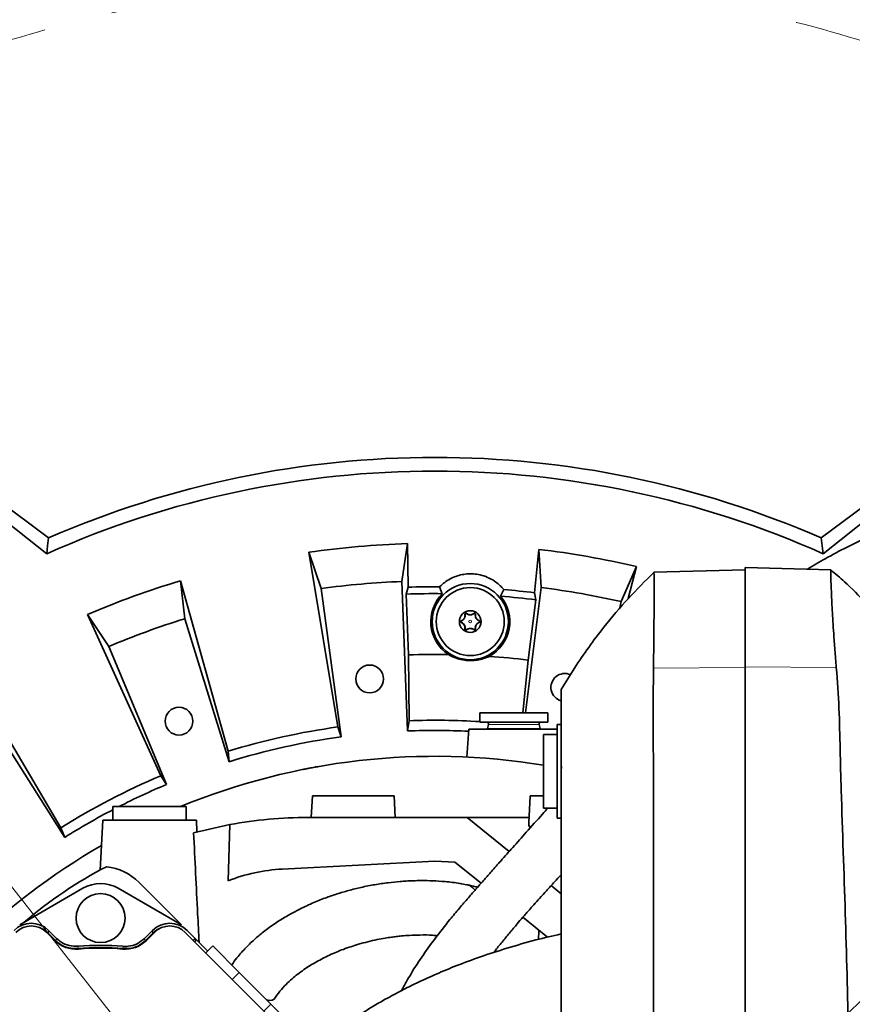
# Model space of a CAD drawing. Header units: millimetres. Extents: x 0 to 12118, y 0 to 8400.
# Tile 64 of 127: x 6652 to 6958, y 1901 to 2263. Entities that reach past the tile are written whole.
import ezdxf

# ---------------------------------------------------------------- set-up
doc = ezdxf.new("R2010")
doc.units = ezdxf.units.MM
doc.header["$LTSCALE"] = 20
doc.linetypes.add('CENTER', pattern=[10.16, 6.35, -1.27, 1.27, -1.27])
doc.styles.add('SLDTEXTSTYLE0', font='TXT', dxfattribs={"width": 0.605})
doc.dimstyles.new('SLDDIMSTYLE2', dxfattribs={"dimtxt": 70, "dimasz": 70, "dimexe": 0, "dimexo": 0.0625, "dimgap": 17.5, "dimtad": 1, "dimdec": 1, "dimrnd": 1e-09, "dimzin": 12, "dimdsep": 46, "dimtxsty": 'SLDTEXTSTYLE0', "dimsah": 1, "dimcen": 0.09, "dimadec": 0, "dimazin": 3, "dimtfac": 1, "dimtofl": 0, "dimtmove": 0, "dimatfit": 3, "dimfxl": 1, "dimfrac": 2, "dimtolj": 1, "dimtzin": 12, "dimarcsym": 0})
doc.dimstyles.new('SLDDIMSTYLE9', dxfattribs={"dimtxt": 70, "dimasz": 70, "dimexe": 0, "dimexo": 0.0625, "dimgap": 17.5, "dimtad": 0, "dimtih": 1, "dimtoh": 1, "dimdec": 1, "dimrnd": 1e-09, "dimzin": 12, "dimdsep": 46, "dimtxsty": 'SLDTEXTSTYLE0', "dimsah": 1, "dimcen": 0, "dimadec": 0, "dimazin": 3, "dimtfac": 1, "dimtofl": 0, "dimtmove": 0, "dimatfit": 3, "dimfxl": 1, "dimfrac": 2, "dimtolj": 1, "dimtzin": 12, "dimarcsym": 0})

# ---------------------------------------------------------------- blocks, each defined once
blk = doc.blocks.new('_D_52')
at = {"color": 7, "linetype": 'Continuous', "lineweight": 0}
for p, q in [((7181.99, 2122.19), (7643.47, 2581.32)), ((7643.47, 2581.32), (8689.06, 2581.32)), ((6804.86, 1746.97), (7181.99, 2122.19))]:
    blk.add_line(p, q, dxfattribs=at)
at = {"color": 7, "linetype": 'Continuous', "lineweight": 18}
blk.add_solid([(7181.99, 2122.19), (7238.67, 2164.47), (7224.57, 2178.65)], dxfattribs=at)
at = {"color": 7, "linetype": 'Continuous', "lineweight": 18, "char_height": 70, "attachment_point": 1, "style": 'SLDTEXTSTYLE0'}
for s, insert in [('R532', (7673.47, 2886.42)), ('Smallest circumscribed', (7673.47, 2778.99)), ('radius axis 1 front side.', (7673.47, 2671.56))]:
    blk.add_mtext(s, dxfattribs=dict(at, insert=insert))
blk = doc.blocks.new('_D_53')
at = {"color": 7, "linetype": 'Continuous', "lineweight": 0}
for p, q in [((6282.11, 2410.68), (5236.53, 2410.68)), ((6413.19, 2244.25), (6282.11, 2410.68)), ((6804.86, 1746.97), (6413.19, 2244.25))]:
    blk.add_line(p, q, dxfattribs=at)
at = {"color": 7, "linetype": 'Continuous', "lineweight": 18}
blk.add_solid([(6413.19, 2244.25), (6377.74, 2305.43), (6362.02, 2293.05)], dxfattribs=at)
at = {"color": 7, "linetype": 'Continuous', "lineweight": 18, "char_height": 70, "attachment_point": 1, "style": 'SLDTEXTSTYLE0'}
for s, insert in [('R633', (5236.53, 2715.77)), ('Smallest circumscribed', (5236.53, 2608.34)), ('radius axis 1 back side.', (5236.53, 2500.91))]:
    blk.add_mtext(s, dxfattribs=dict(at, insert=insert))
blk = doc.blocks.new('_D_58')
at = {"color": 7, "linetype": 'Continuous', "lineweight": 0}
for p, q in [((6432.36, 2128.06), (6432.36, 2516.97)), ((7177.36, 2128.06), (7177.36, 2516.97)), ((6432.36, 2486.97), (7177.36, 2486.97))]:
    blk.add_line(p, q, dxfattribs=at)
at = {"color": 7, "linetype": 'Continuous', "lineweight": 18}
for points in [[(6432.36, 2486.97), (6502.36, 2476.97), (6502.36, 2496.97)], [(7177.36, 2486.97), (7107.36, 2496.97), (7107.36, 2476.97)]]:
    blk.add_solid(points, dxfattribs=at)
at = {"color": 7, "linetype": 'Continuous', "lineweight": 18, "insert": (6724.65, 2577.2), "char_height": 70, "attachment_point": 1, "style": 'SLDTEXTSTYLE0'}
blk.add_mtext('745', dxfattribs=at)

msp = doc.modelspace()

# ---------------------------------------------------------------- linework, layer by layer
at = {"color": 7, "linetype": 'Continuous', "lineweight": 35}
for p, q in [((6617.121976, 2106.967397), (6662.857446, 2072.735164)), ((6946.857342, 2072.735164), (6992.592812, 2106.967397)), ((6615.981489, 2103.540387), (6662.195939, 2066.94002)), ((6947.518849, 2066.94002), (6993.733299, 2103.540387)), ((6794.846869, 2070.640288), (6792.686851, 2056.728398)), ((6794.991227, 2054.628098), (6794.846869, 2070.640288)), ((6947.518849, 2066.94002), (6946.857342, 2072.735164)), ((6763.053606, 2054.135825), (6758.510629, 2067.461279)), ((6758.510629, 2067.461279), (6769.234169, 2003.265538)), ((6843.039778, 2068.536141), (6841.500414, 2052.597463)), ((6843.979075, 2054.488931), (6843.039778, 2068.536141)), ((6878.960678, 2062.202317), (6873.273599, 2049.323516)), ((6875.919838, 2050.430174), (6878.960678, 2062.202317)), ((6885.337325, 2060.089643), (6918.857394, 2060.967397)), ((6918.857394, 2061.862653), (6950.388456, 2061.036983)), ((6918.857394, 2061.862653), (6918.857394, 2025.360371)), ((6711.415261, 2057.020488), (6712.929506, 2043.023579)), ((6728.826725, 1994.307423), (6711.415261, 2057.020488)), ((6792.686851, 2056.728398), (6794.846141, 2001.770801)), ((6770.470407, 1999.6382), (6763.053606, 2054.135825)), ((6794.338335, 2052.07242), (6794.991227, 2054.628098)), ((6794.338335, 2052.07242), (6795.215591, 2029.744766)), ((6807.584434, 2052.241518), (6806.592481, 2054.781363)), ((6830.205818, 2053.740776), (6828.994293, 2051.298033)), ((6838.124396, 2008.467397), (6843.979075, 2054.488931)), ((6841.500414, 2052.597463), (6841.92808, 2049.994607)), ((6839.108179, 2027.828374), (6841.92808, 2049.994607)), ((6873.273599, 2049.323516), (6872.655813, 2046.593294)), ((6684.976996, 2032.849698), (6677.139936, 2044.54529)), ((6677.139936, 2044.54529), (6704.113161, 1985.312421)), ((6712.929506, 2043.023579), (6729.239293, 1990.497482)), ((6706.246099, 1982.128644), (6684.976996, 2032.849698)), ((6795.433717, 2005.557701), (6795.215591, 2029.744766)), ((6839.108179, 2027.828374), (6837.238235, 2008.467397)), ((6918.857394, 2025.360371), (6918.857394, 1792.906514)), ((6667.401098, 1966.201331), (6634.351579, 2022.271081)), ((6639.436894, 2009.143021), (6668.785693, 1962.627991)), ((6821.357394, 2008.467397), (6821.357394, 2004.967397)), ((6821.357394, 2008.467397), (6846.357394, 2008.467397)), ((6846.357394, 2004.967397), (6846.357394, 2008.467397)), ((6795.433717, 2005.557701), (6794.846141, 2001.770801)), ((6821.357394, 2004.967397), (6846.357394, 2004.967397)), ((6769.234169, 2003.265538), (6770.470407, 1999.6382)), ((6817.357394, 2002.467397), (6816.638447, 1992.185968)), ((6849.757394, 2002.467397), (6817.357394, 2002.467397)), ((6824.564242, 2004.212105), (6824.164209, 2002.71916)), ((6843.550579, 2002.71916), (6843.150546, 2004.212105)), ((6851.257394, 2004.17882), (6849.757394, 2004.17882)), ((6849.757394, 1969.755973), (6849.757394, 2004.17882)), ((6849.757394, 2000.467397), (6844.757394, 2000.467397)), ((6844.757394, 1973.467397), (6844.757394, 2000.467397)), ((6728.826725, 1994.307423), (6729.239293, 1990.497482)), ((6851.36708, 1988.028211), (6851.257394, 1989.596797)), ((6704.113161, 1985.312421), (6706.246099, 1982.128644)), ((6759.857394, 1977.967397), (6759.438132, 1969.967397)), ((6759.857394, 1977.967397), (6789.857394, 1977.967397)), ((6790.276656, 1969.967397), (6789.857394, 1977.967397)), ((6839.857394, 1977.967397), (6839.333198, 1967.965134)), ((6839.857394, 1977.967397), (6844.757394, 1977.967397)), ((6686.484588, 1973.967397), (6686.484588, 1968.967397)), ((6693.080426, 1973.967397), (6686.484588, 1973.967397)), ((6713.484588, 1973.967397), (6693.080426, 1973.967397)), ((6713.484588, 1968.967397), (6713.484588, 1973.967397)), ((6844.757394, 1973.467397), (6849.757394, 1973.467397)), ((6682.774956, 1968.967397), (6681.816406, 1950.677163)), ((6682.774956, 1968.967397), (6717.194219, 1968.967397)), ((6717.41788, 1964.699681), (6717.194219, 1968.967397)), ((6758.153364, 1969.967397), (6816.72197, 1969.967397)), ((6816.72197, 1969.967397), (6832.150817, 1957.455983)), ((6839.438132, 1969.967397), (6816.72197, 1969.967397)), ((6849.757394, 1969.755973), (6851.257394, 1969.755973)), ((6667.401098, 1966.201331), (6668.785693, 1962.627991)), ((6716.178164, 1964.381626), (6729.509416, 1967.39084)), ((6729.509416, 1967.39084), (6728.870011, 1946.711015)), ((6748.772771, 1951.028126), (6804.857394, 1953.967397)), ((6812.230114, 1953.581009), (6804.857394, 1953.967397)), ((6821.837964, 1945.79926), (6812.230114, 1953.581009)), ((6675.484588, 1943.978249), (6652.286103, 1930.584598)), ((6711.683072, 1930.584598), (6688.484588, 1943.978249)), ((6711.683072, 1930.584598), (6696.126723, 1946.140947)), ((6847.58631, 1944.939181), (6851.257394, 1941.96226)), ((6846.303827, 1925.983462), (6837.217761, 1933.342599)), ((6665.128936, 1924.812832), (6662.185598, 1927.756171)), ((6665.836548, 1925.519434), (6662.891735, 1928.464247)), ((6665.535452, 1924.685011), (6662.891735, 1927.328728)), ((6701.07744, 1928.464247), (6698.132628, 1925.519434)), ((6701.07744, 1927.328728), (6698.433723, 1924.685011)), ((6701.783577, 1927.756171), (6698.840239, 1924.812832)), ((6757.887261, 1882.966196), (6713.097286, 1927.756171)), ((6716.620368, 1925.647303), (6713.803423, 1928.464247)), ((6716.620368, 1925.647303), (6721.332567, 1920.935103)), ((6842.956968, 1928.694206), (6843.021291, 1928.018971)), ((6716.632497, 1924.245426), (6716.620477, 1924.232979)), ((6723.203888, 1922.806423), (6720.625461, 1920.227996)), ((6723.203888, 1922.806423), (6732.94679, 1913.063521)), ((6826.897256, 1920.924379), (6827.433001, 1920.655799)), ((6732.94679, 1913.063521), (6744.605978, 1901.404333)), ((6744.605978, 1901.404333), (6749.885058, 1896.125252))]:
    msp.add_line(p, q, dxfattribs=at)
at = {"color": 8, "linetype": 'Continuous', "lineweight": 18}
for p, q in [((6816.510151, 2044.910995), (6816.55007, 2044.961971)), ((6819.204637, 2044.910995), (6819.164718, 2044.961971)), ((6814.634542, 2042.272449), (6814.610355, 2042.332508)), ((6814.634542, 2041.662344), (6814.610355, 2041.602285)), ((6815.981785, 2044.605942), (6815.917679, 2044.596859)), ((6819.733004, 2044.605942), (6819.79711, 2044.596859)), ((6821.080246, 2042.272449), (6821.104433, 2042.332508)), ((6821.080246, 2041.662344), (6821.104433, 2041.602285)), ((6815.981785, 2039.328851), (6815.917679, 2039.337934)), ((6816.510151, 2039.023799), (6816.55007, 2038.972822)), ((6819.204637, 2039.023799), (6819.164718, 2038.972822)), ((6819.733004, 2039.328851), (6819.79711, 2039.337934)), ((6885.191211, 2024.883429), (6918.857394, 2025.120065)), ((6918.857394, 2025.360371), (6952.406635, 2025.124558)), ((6824.164209, 2002.71916), (6843.550579, 2002.71916)), ((6824.564242, 2004.212105), (6843.150546, 2004.212105)), ((6662.891735, 1928.464247), (6662.891735, 1927.328728)), ((6701.07744, 1927.328728), (6701.07744, 1928.464247)), ((6716.596011, 1925.622081), (6716.620368, 1925.647303)), ((6732.94679, 1913.063521), (6730.368362, 1910.485094)), ((6744.605978, 1901.404333), (6742.027551, 1898.825906))]:
    msp.add_line(p, q, dxfattribs=at)
at = {"color": 7, "linetype": 'Continuous', "lineweight": 35, "flags": 128}
for points in [[(6662.857446, 2072.735164), (6662.524476, 2069.844983), (6662.195939, 2066.94002)], [(6743.047356, 1902.962955), (6744.169314, 1902.766591), (6745.029056, 1902.796873), (6745.593544, 1903.052636), (6745.72986, 1903.213681)]]:
    msp.add_lwpolyline(points, dxfattribs=at)
at = {"color": 8, "linetype": 'Continuous', "lineweight": 18, "flags": 128}
for points in [[(6665.535452, 1924.685011), (6665.685563, 1925.101629), (6665.836548, 1925.519434)], [(6698.132628, 1925.519434), (6698.283612, 1925.101629), (6698.433723, 1924.685011)], [(6673.814219, 1922.632234), (6673.699499, 1922.271169), (6673.55082, 1921.801319)], [(6690.418355, 1921.801319), (6690.304074, 1922.16266), (6690.154956, 1922.632234)]]:
    msp.add_lwpolyline(points, dxfattribs=at)
at = {"color": 7, "linetype": 'CENTER', "lineweight": 18}
for radius in [633, 532]:
    msp.add_circle((6804.857394, 1746.967397), radius, dxfattribs=at)
at = {"color": 7, "linetype": 'Continuous', "lineweight": 35}
for centre, radius in [((6817.857394, 2041.967397), 14), ((6817.857394, 2041.967397), 12.5), ((6817.857394, 2041.967397), 4), ((6780.889565, 2020.920939), 5.1), ((6710.801855, 2005.382867), 5.1), ((6681.984588, 1933.003862), 9)]:
    msp.add_circle(centre, radius, dxfattribs=at)
at = {"color": 8, "linetype": 'Continuous', "lineweight": 18}
msp.add_circle((6817.857394, 2041.967397), 0.5, dxfattribs=at)
at = {"color": 7, "linetype": 'Continuous', "lineweight": 35}
for centre, radius, start, end in [((6804.857394, 1746.967397), 355.371107, 66.44794123, 113.55205877), ((6804.857394, 1746.967397), 350.335226, 65.97004929, 114.02995071), ((6804.857394, 1746.967397), 323.827657, 91.77147388, 98.22852612), ((6804.857394, 1746.967397), 323.827657, 76.77147388, 83.22852612), ((6804.857394, 1746.967397), 323.827657, 106.77147388, 113.22852612), ((6804.857394, 1746.967397), 310, 92.25, 97.75), ((6804.857394, 1746.967397), 305.286302, 89.48818554, 91.97459566), ((6804.857394, 1746.967397), 307.818857, 89.67703838, 91.83675088), ((6817.857394, 2041.967397), 14.528981, 134.99676186, 236.40203943), ((6804.857394, 1746.967397), 307.818857, 83.16324912, 85.27642915), ((6804.857394, 1746.967397), 310, 77.25, 82.75), ((6817.857394, 2041.967397), 14.528981, 298.55142811, 39.95670567), ((6804.857394, 1746.967397), 305.286302, 83.02540434, 85.46528199), ((6804.857394, 1746.967397), 310, 107.25, 112.75), ((6804.857394, 1746.967397), 282.941699, 88.99550341, 91.95284612), ((6804.857394, 1746.967397), 282.941699, 83.04715388, 85.95796412), ((6852.610643, 2017.789529), 5.1, 66.38471891, 254.6062743), ((6804.857394, 1746.967397), 258.761959, 86.34404456, 92.08707786), ((6823.984687, 2004.367397), 0.6, 345, 90), ((6843.730102, 2004.367397), 0.6, 90, 195), ((6804.857394, 1746.967397), 258.761959, 97.91292214, 107.08707786), ((6804.857394, 1746.967397), 255, 87.20290168, 92.25), ((6824.357394, 2002.667397), 0.2, 165, 270), ((6843.357394, 2002.667397), 0.2, 270, 15), ((6804.857394, 1746.967397), 255, 97.75, 107.25), ((6804.857394, 1746.967397), 245.5, 80.64648664, 112.38532819), ((6804.857394, 1746.967397), 258.761959, 112.91292214, 122.08707786), ((6804.857394, 1746.967397), 255, 112.75, 117.10210365), ((6804.857394, 1746.967397), 255, 117.65891801, 122.25), ((6758.153364, 1809.459706), 160.507691, 90, 100.27997959), ((6804.857394, 1746.967397), 245.5, 119.95126662, 149.46181104), ((6758.153364, 1809.459706), 160.507691, 117.46063504, 130.47864809), ((6681.984588, 1931.998811), 20, 45, 83.82184385), ((6752.092283, 1887.688059), 63.426991, 93, 111.47689701), ((6681.984588, 1932.719919), 13, 60, 120), ((6656.528743, 1922.099316), 8, 45, 135), ((6707.440432, 1922.099316), 8, 45, 135), ((6672.907111, 1932.591007), 11, 225, 275.2081805), ((6681.984588, 1833.003862), 89.197067, 84.57446054, 95.42553946), ((6681.984588, 1833.003862), 90, 84.79141064, 95.20858936), ((6681.984588, 1833.003862), 89, 84.7918195, 95.2081805), ((6691.062064, 1932.591007), 11, 264.7918195, 315)]:
    msp.add_arc(centre, radius, start, end, dxfattribs=at)
at = {"color": 8, "linetype": 'Continuous', "lineweight": 18}
for centre, radius, start, end in [((6718.034691, 1924.232764), 2, 136, 158.66512422), ((6715.889018, 1924.914973), 0.999921, 316.00426308, 45.00461767)]:
    msp.add_arc(centre, radius, start, end, dxfattribs=at)
at = {"color": 7, "linetype": 'Continuous', "lineweight": 35}
for centre, major_axis, ratio, start_param, end_param in [((6854.857394, 1967.834608), (15.527616, 0), 0.4005407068, 3.120604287, 3.4065513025), ((6656.528743, 1922.097378), (0, 9.002742), 0.9996954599, 5.497939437, 7.0684311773), ((6656.528743, 1920.961859), (0, 9.002742), 0.9996954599, 5.497939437, 5.8211856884), ((6707.440432, 1922.097378), (0, 9.002742), 0.9996954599, 5.497939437, 7.0684311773), ((6707.440432, 1920.961859), (0, 9.002742), 0.9996954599, 0.4619996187, 0.7852458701), ((6715.913157, 1924.940084), (-0.694764, -0.719449), 0.9998476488, 1.5707963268, 3.1241420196)]:
    msp.add_ellipse(centre, major_axis=major_axis, ratio=ratio, start_param=start_param, end_param=end_param, dxfattribs=at)
for points, knots in [([(7031.359419, 2086.463268), (7028.582793, 2086.615722), (7022.982748, 2086.923199), (7014.787354, 2086.593686), (7007.0674, 2085.826196), (6999.887694, 2084.675204), (6993.314834, 2083.258292), (6987.402616, 2081.68892), (6982.418548, 2080.160847), (6978.333527, 2078.772253), (6974.902626, 2077.516338), (6970.305025, 2075.732352), (6964.108291, 2073.10509), (6956.270369, 2069.366334), (6948.732338, 2065.404743), (6943.941631, 2062.560549), (6941.756114, 2061.263029)], [0, 0, 0, 0, 0.0881391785, 0.1777637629, 0.2597214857, 0.3340313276, 0.4081958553, 0.472832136, 0.5279340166, 0.5734626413, 0.609623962, 0.6437736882, 0.7298393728, 0.8230066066, 0.9192557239, 1, 1, 1, 1]), ([(6830.205818, 2053.740776), (6829.28789, 2054.711513), (6827.744163, 2056.344054), (6824.908606, 2058.009774), (6822.311752, 2059.009333), (6819.711307, 2059.507627), (6817.232632, 2059.58303), (6814.850125, 2059.300726), (6812.564809, 2058.664868), (6810.400112, 2057.708453), (6808.415767, 2056.444089), (6807.198833, 2055.394963), (6806.625873, 2054.815154), (6806.592481, 2054.781363)], [0, 0, 0, 0, 0.1557395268, 0.2619153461, 0.3680183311, 0.4631649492, 0.5506174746, 0.6380796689, 0.7253659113, 0.8126850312, 0.9035104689, 0.9943766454, 1, 1, 1, 1]), ([(6885.349179, 2060.077741), (6882.19788, 2056.951425), (6875.862575, 2050.666343), (6867.945904, 2041.306911), (6861.386931, 2032.633556), (6856.120127, 2024.995472), (6852.868035, 2019.626467), (6851.257394, 2016.967397)], [0, 0, 0, 0, 0.253689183, 0.5100113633, 0.6765888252, 0.8398263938, 1, 1, 1, 1]), ([(6885.337325, 2060.089643), (6885.35732, 2059.955505), (6885.397308, 2059.68723), (6885.426046, 2057.585417), (6885.437976, 2054.263122), (6885.430064, 2049.738258), (6885.40349, 2044.129063), (6885.355941, 2037.935834), (6885.291618, 2031.467572), (6885.22468, 2027.078141), (6885.191211, 2024.883429)], [0, 0, 0, 0, 0.1297716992, 0.2595436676, 0.3893146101, 0.5190856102, 0.6488695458, 0.7786533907, 0.889326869, 1, 1, 1, 1]), ([(6952.406635, 2025.124558), (6952.217867, 2027.283428), (6951.840329, 2031.601204), (6951.449718, 2037.253822), (6951.141559, 2042.13724), (6950.906698, 2046.279425), (6950.715153, 2050.004081), (6950.564181, 2053.244473), (6950.451624, 2055.974134), (6950.375883, 2058.191567), (6950.339152, 2059.802302), (6950.338275, 2060.840083), (6950.371748, 2060.971425), (6950.388456, 2061.036983)], [0, 0, 0, 0, 0.1069046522, 0.2138110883, 0.2997553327, 0.3859723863, 0.4719167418, 0.5580680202, 0.6444939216, 0.7306450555, 0.8203266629, 0.9103184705, 1, 1, 1, 1]), ([(6987.95769, 2012.963837), (6986.326739, 2016.119037), (6983.006361, 2022.542564), (6977.109912, 2031.727558), (6970.541962, 2040.593791), (6963.301182, 2048.921067), (6956.585435, 2055.754162), (6952.074506, 2059.544864), (6950.382194, 2060.966977)], [0, 0, 0, 0, 0.1734275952, 0.3530732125, 0.5325601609, 0.7121236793, 0.8920008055, 1, 1, 1, 1]), ([(6816.55007, 2044.961971), (6816.508655, 2044.988689), (6816.437874, 2045.03435), (6816.308655, 2045.052627), (6816.194258, 2045.036618), (6816.093511, 2044.990767), (6816.013017, 2044.922343), (6815.949738, 2044.832224), (6815.910143, 2044.717911), (6815.915078, 2044.638634), (6815.917679, 2044.596859)], [0, 0, 0, 0, 0.1795021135, 0.3067773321, 0.4121578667, 0.5180458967, 0.6124377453, 0.7085892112, 0.8464398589, 1, 1, 1, 1]), ([(6816.510151, 2044.910995), (6816.49427, 2044.922236), (6816.445663, 2044.956643), (6816.347941, 2044.986627), (6816.228632, 2044.979066), (6816.127485, 2044.934959), (6816.050773, 2044.866934), (6815.999266, 2044.781632), (6815.97537, 2044.690985), (6815.979777, 2044.632565), (6815.981785, 2044.605942)], [0, 0, 0, 0, 0.0796529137, 0.24378728, 0.3905606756, 0.5195464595, 0.6399389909, 0.7612749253, 0.8912103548, 1, 1, 1, 1]), ([(6819.204637, 2044.910995), (6818.999759, 2044.777243), (6818.658211, 2044.554267), (6818.042401, 2044.428164), (6817.506643, 2044.450721), (6816.96963, 2044.601451), (6816.67709, 2044.798531), (6816.510151, 2044.910995)], [0, 0, 0, 0, 0.26399829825, 0.44010726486, 0.61703614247, 0.78146194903, 1, 1, 1, 1]), ([(6819.164718, 2044.961971), (6818.992691, 2044.84477), (6818.73073, 2044.666298), (6818.264816, 2044.533551), (6817.885355, 2044.493852), (6817.486855, 2044.524821), (6816.997685, 2044.657552), (6816.724242, 2044.843519), (6816.55007, 2044.961971)], [0, 0, 0, 0, 0.24980736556, 0.38040379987, 0.49160505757, 0.60309321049, 0.7471883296, 1, 1, 1, 1]), ([(6819.79711, 2044.596859), (6819.799484, 2044.647622), (6819.803479, 2044.733026), (6819.752709, 2044.854998), (6819.681049, 2044.944913), (6819.590783, 2045.008149), (6819.491325, 2045.042773), (6819.381451, 2045.051717), (6819.263993, 2045.028114), (6819.198628, 2044.984564), (6819.164718, 2044.961971)], [0, 0, 0, 0, 0.1847989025, 0.310908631, 0.4156681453, 0.5209148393, 0.615130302, 0.7115484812, 0.850358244, 1, 1, 1, 1]), ([(6819.733004, 2044.605942), (6819.734924, 2044.640728), (6819.738964, 2044.71391), (6819.697345, 2044.822916), (6819.622149, 2044.910402), (6819.529449, 2044.964032), (6819.430836, 2044.985832), (6819.331149, 2044.977592), (6819.25517, 2044.947689), (6819.216653, 2044.91972), (6819.204637, 2044.910995)], [0, 0, 0, 0, 0.14117731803, 0.29700942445, 0.43662753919, 0.56148229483, 0.68121590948, 0.8047524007, 0.93908967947, 1, 1, 1, 1]), ([(6814.610355, 2042.332508), (6814.570367, 2042.31237), (6814.498438, 2042.276146), (6814.417616, 2042.179692), (6814.37045, 2042.072483), (6814.356725, 2041.961186), (6814.373594, 2041.855843), (6814.417772, 2041.755295), (6814.496976, 2041.659439), (6814.570163, 2041.622546), (6814.610355, 2041.602285)], [0, 0, 0, 0, 0.1637788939, 0.2945957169, 0.4018817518, 0.5097356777, 0.6047329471, 0.700184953, 0.8353508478, 1, 1, 1, 1]), ([(6814.634542, 2042.272449), (6814.614162, 2042.262884), (6814.557773, 2042.236418), (6814.482866, 2042.162695), (6814.432758, 2042.055049), (6814.4229, 2041.945826), (6814.445454, 2041.846174), (6814.495343, 2041.759882), (6814.561538, 2041.696957), (6814.612516, 2041.672787), (6814.634542, 2041.662344)], [0, 0, 0, 0, 0.0920024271, 0.2545566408, 0.3998577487, 0.5279212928, 0.6480880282, 0.7697831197, 0.9005307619, 1, 1, 1, 1]), ([(6815.917679, 2044.596859), (6815.933537, 2044.352523), (6815.955946, 2044.007251), (6815.796649, 2043.488893), (6815.61938, 2043.147033), (6815.361176, 2042.817319), (6815.023985, 2042.525016), (6814.755177, 2042.39991), (6814.610355, 2042.332508)], [0, 0, 0, 0, 0.2914058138, 0.4117863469, 0.5331844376, 0.6407086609, 0.8064282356, 1, 1, 1, 1]), ([(6814.610355, 2041.602285), (6814.798578, 2041.511513), (6815.084758, 2041.3735), (6815.433036, 2041.035195), (6815.656621, 2040.726343), (6815.828631, 2040.365686), (6815.957519, 2039.876532), (6815.933163, 2039.54726), (6815.917679, 2039.337934)], [0, 0, 0, 0, 0.2507402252, 0.381233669, 0.4923036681, 0.6036520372, 0.7480323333, 1, 1, 1, 1]), ([(6815.981785, 2044.605942), (6815.994598, 2044.342287), (6816.015235, 2043.917617), (6815.794552, 2043.309463), (6815.479475, 2042.837291), (6815.07809, 2042.480268), (6814.772625, 2042.337146), (6814.634542, 2042.272449)], [0, 0, 0, 0, 0.2838986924, 0.4572773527, 0.6313067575, 0.833335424, 1, 1, 1, 1]), ([(6814.634542, 2041.662344), (6814.86688, 2041.543109), (6815.242878, 2041.350149), (6815.659395, 2040.858673), (6815.895911, 2040.383597), (6816.020632, 2039.857576), (6815.995644, 2039.517479), (6815.981785, 2039.328851)], [0, 0, 0, 0, 0.2809793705, 0.4547145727, 0.6291251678, 0.7943015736, 1, 1, 1, 1]), ([(6821.080246, 2042.272449), (6820.847908, 2042.391684), (6820.471911, 2042.584644), (6820.055394, 2043.07612), (6819.818877, 2043.551197), (6819.694156, 2044.077218), (6819.719144, 2044.417314), (6819.733004, 2044.605942)], [0, 0, 0, 0, 0.2809793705, 0.4547145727, 0.6291251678, 0.7943015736, 1, 1, 1, 1]), ([(6819.733004, 2039.328851), (6819.720191, 2039.592506), (6819.699553, 2040.017176), (6819.920236, 2040.625331), (6820.235313, 2041.097502), (6820.636698, 2041.454525), (6820.942163, 2041.597647), (6821.080246, 2041.662344)], [0, 0, 0, 0, 0.2838986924, 0.4572773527, 0.6313067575, 0.833335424, 1, 1, 1, 1]), ([(6819.79711, 2039.337934), (6819.781252, 2039.58227), (6819.758843, 2039.927542), (6819.918139, 2040.4459), (6820.095409, 2040.78776), (6820.353612, 2041.117474), (6820.690804, 2041.409777), (6820.959611, 2041.534883), (6821.104433, 2041.602285)], [0, 0, 0, 0, 0.2914058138, 0.41178634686, 0.53318443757, 0.64070866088, 0.80642823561, 1, 1, 1, 1]), ([(6821.104433, 2042.332508), (6820.916211, 2042.42328), (6820.63003, 2042.561293), (6820.281753, 2042.899598), (6820.058167, 2043.20845), (6819.886157, 2043.569107), (6819.75727, 2044.058261), (6819.781626, 2044.387533), (6819.79711, 2044.596859)], [0, 0, 0, 0, 0.2507402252, 0.381233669, 0.4923036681, 0.6036520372, 0.7480323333, 1, 1, 1, 1]), ([(6821.080246, 2041.662344), (6821.100626, 2041.671909), (6821.157015, 2041.698375), (6821.231922, 2041.772098), (6821.282031, 2041.879744), (6821.291889, 2041.988967), (6821.269335, 2042.088619), (6821.219446, 2042.174911), (6821.153251, 2042.237836), (6821.102272, 2042.262006), (6821.080246, 2042.272449)], [0, 0, 0, 0, 0.0920024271, 0.2545566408, 0.3998577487, 0.5279212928, 0.6480880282, 0.7697831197, 0.9005307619, 1, 1, 1, 1]), ([(6821.104433, 2041.602285), (6821.144422, 2041.622423), (6821.216351, 2041.658647), (6821.297172, 2041.755101), (6821.344339, 2041.86231), (6821.358064, 2041.973607), (6821.341194, 2042.07895), (6821.297016, 2042.179498), (6821.217813, 2042.275354), (6821.144626, 2042.312247), (6821.104433, 2042.332508)], [0, 0, 0, 0, 0.1637788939, 0.2945957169, 0.4018817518, 0.5097356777, 0.6047329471, 0.700184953, 0.8353508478, 1, 1, 1, 1]), ([(6815.917679, 2039.337934), (6815.915304, 2039.287171), (6815.91131, 2039.201767), (6815.962079, 2039.079795), (6816.033739, 2038.98988), (6816.124005, 2038.926645), (6816.223463, 2038.89202), (6816.333337, 2038.883076), (6816.450796, 2038.906679), (6816.516161, 2038.950229), (6816.55007, 2038.972822)], [0, 0, 0, 0, 0.1847989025, 0.310908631, 0.4156681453, 0.5209148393, 0.615130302, 0.7115484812, 0.850358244, 1, 1, 1, 1]), ([(6815.981785, 2039.328851), (6815.979864, 2039.294065), (6815.975824, 2039.220883), (6816.017443, 2039.111877), (6816.092639, 2039.024391), (6816.18534, 2038.970761), (6816.283952, 2038.948961), (6816.38364, 2038.957201), (6816.459619, 2038.987105), (6816.498136, 2039.015073), (6816.510151, 2039.023799)], [0, 0, 0, 0, 0.141177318, 0.2970094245, 0.4366275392, 0.5614822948, 0.6812159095, 0.8047524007, 0.9390896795, 1, 1, 1, 1]), ([(6816.510151, 2039.023799), (6816.715029, 2039.157551), (6817.056577, 2039.380526), (6817.672387, 2039.506629), (6818.208145, 2039.484073), (6818.745158, 2039.333342), (6819.037699, 2039.136262), (6819.204637, 2039.023799)], [0, 0, 0, 0, 0.2639982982, 0.4401072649, 0.6170361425, 0.781461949, 1, 1, 1, 1]), ([(6816.55007, 2038.972822), (6816.722097, 2039.090023), (6816.984058, 2039.268495), (6817.449972, 2039.401242), (6817.829434, 2039.440941), (6818.227934, 2039.409972), (6818.717103, 2039.277241), (6818.990547, 2039.091275), (6819.164718, 2038.972822)], [0, 0, 0, 0, 0.2498073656, 0.3804037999, 0.4916050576, 0.6030932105, 0.7471883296, 1, 1, 1, 1]), ([(6819.164718, 2038.972822), (6819.206133, 2038.946105), (6819.276914, 2038.900443), (6819.406134, 2038.882166), (6819.520531, 2038.898175), (6819.621278, 2038.944026), (6819.701772, 2039.01245), (6819.76505, 2039.102569), (6819.804645, 2039.216882), (6819.79971, 2039.296159), (6819.79711, 2039.337934)], [0, 0, 0, 0, 0.1795021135, 0.3067773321, 0.4121578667, 0.5180458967, 0.6124377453, 0.7085892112, 0.8464398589, 1, 1, 1, 1]), ([(6819.204637, 2039.023799), (6819.220519, 2039.012557), (6819.269126, 2038.978151), (6819.366848, 2038.948166), (6819.486157, 2038.955727), (6819.587303, 2038.999834), (6819.664016, 2039.06786), (6819.715523, 2039.153161), (6819.739418, 2039.243808), (6819.735012, 2039.302228), (6819.733004, 2039.328851)], [0, 0, 0, 0, 0.0796529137, 0.24378728, 0.3905606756, 0.5195464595, 0.6399389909, 0.7612749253, 0.8912103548, 1, 1, 1, 1]), ([(6809.81761, 2029.865614), (6809.840277, 2029.8522), (6810.648502, 2029.373943), (6812.354048, 2028.566452), (6814.954839, 2027.842353), (6817.519765, 2027.585408), (6819.90638, 2027.702426), (6822.178558, 2028.167844), (6823.779331, 2028.728582), (6824.623542, 2029.122317), (6824.801483, 2029.205307)], [0, 0, 0, 0, 0.0051946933, 0.1852197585, 0.3651123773, 0.5184592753, 0.6718114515, 0.8165432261, 0.9613314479, 1, 1, 1, 1]), ([(6885.191211, 2024.883429), (6885.146894, 2018.263283), (6885.058255, 2005.022566), (6885.25894, 1978.543885), (6885.135884, 1933.180234), (6885.201731, 1868.936256), (6885.191323, 1817.931777), (6885.186119, 1792.429537)], [0, 0, 0, 0, 0.085434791, 0.170875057, 0.3417490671, 0.6708745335, 1, 1, 1, 1]), ([(6957.897124, 1792.632109), (6957.841975, 1809.924248), (6957.738819, 1842.269014), (6956.910489, 1889.666329), (6955.803547, 1934.823698), (6954.455856, 1969.941108), (6953.777949, 1995.033787), (6953.507017, 2010.095968), (6952.773349, 2020.116112), (6952.406635, 2025.124558)], [0, 0, 0, 0, 0.2230826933, 0.4172738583, 0.6114809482, 0.8057232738, 0.8704971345, 0.9352695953, 1, 1, 1, 1]), ([(6851.257394, 2016.967397), (6851.257394, 2016.968808), (6851.257394, 2016.973129), (6851.257394, 2016.925881), (6851.257394, 2017.038637), (6851.257394, 2016.582867), (6851.257394, 2015.138965), (6851.257394, 2012.503189), (6851.257394, 2008.833526), (6851.257394, 2004.292442), (6851.257394, 1998.931838), (6851.257394, 1993.008645), (6851.257394, 1986.575246), (6851.257394, 1977.997113), (6851.257394, 1962.991482), (6851.257394, 1916.120773), (6851.257394, 1861.980018), (6851.257394, 1810.642101), (6851.257394, 1790.389157), (6851.257394, 1778.831041), (6851.257394, 1772.924154), (6851.257394, 1769.967397)], [0, 0, 0, 0, 0.01649033, 0.05046708, 0.0674554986, 0.0845087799, 0.1068715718, 0.1298836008, 0.1522465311, 0.17525921, 0.197638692, 0.2206691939, 0.2430327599, 0.2655346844, 0.3105385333, 0.4005462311, 0.7572071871, 0.8785683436, 0.9392489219, 0.9695903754, 1, 1, 1, 1]), ([(6762.0013, 1988.697836), (6761.608898, 1988.627672), (6760.810162, 1988.484853), (6759.720543, 1988.283099), (6758.506921, 1988.053405), (6757.584268, 1987.87341), (6756.999656, 1987.757601), (6756.694495, 1987.696733), (6756.543051, 1987.66632), (6756.466547, 1987.650956)], [0, 0, 0, 0, 0.1636767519, 0.3331649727, 0.5011703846, 0.7516143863, 0.8358128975, 0.9170593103, 1, 1, 1, 1]), ([(6846.42414, 1973.467397), (6845.747068, 1972.710115), (6843.038015, 1969.680128), (6838.69329, 1964.834809), (6833.595139, 1959.089194), (6829.366591, 1954.311767), (6825.92686, 1950.425708), (6822.979024, 1947.093198), (6820.143484, 1943.882647), (6817.066834, 1940.374456), (6813.751476, 1936.525312), (6809.596787, 1931.52963), (6804.841944, 1925.470454), (6799.939207, 1918.59006), (6795.796526, 1912.238861), (6793.564524, 1908.145457), (6792.591901, 1906.361705)], [0, 0, 0, 0, 0.0306994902, 0.1228327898, 0.2015861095, 0.2741781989, 0.331639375, 0.3757075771, 0.4230688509, 0.4769332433, 0.5362678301, 0.5996984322, 0.7049141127, 0.8104644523, 0.9174074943, 1, 1, 1, 1]), ([(6716.178164, 1964.381626), (6716.673709, 1954.445003), (6717.343704, 1941.010328), (6718.015221, 1927.575656), (6718.190067, 1924.077604)], [0, 0, 0, 0, 0.739625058, 1, 1, 1, 1]), ([(6826.42752, 1920.327338), (6826.667839, 1920.633752), (6827.76743, 1922.035766), (6829.828863, 1924.558579), (6832.465649, 1927.76387), (6834.913527, 1930.66874), (6836.878812, 1932.955972), (6838.394298, 1934.694718), (6839.731654, 1936.215002), (6841.381221, 1938.073498), (6843.46963, 1940.403849), (6846.00555, 1943.207712), (6848.654556, 1946.115287), (6850.453483, 1948.079669), (6851.257394, 1948.95752)], [0, 0, 0, 0, 0.034646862, 0.1585286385, 0.2743922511, 0.3801879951, 0.4687828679, 0.5167826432, 0.5648244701, 0.6282091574, 0.7071635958, 0.8015939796, 0.9113355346, 1, 1, 1, 1]), ([(6816.562284, 1945.260493), (6815.733468, 1945.429492), (6813.144418, 1945.957411), (6808.934741, 1946.417898), (6804.237047, 1946.741046), (6800.265337, 1946.814335), (6797.042414, 1946.757265), (6794.39735, 1946.633913), (6791.378023, 1946.422445), (6787.546297, 1946.029427), (6782.766189, 1945.320341), (6777.890129, 1944.353652), (6773.249356, 1943.20178), (6768.851428, 1941.900897), (6764.396441, 1940.364935), (6759.598039, 1938.439037), (6754.992881, 1936.272228), (6750.627192, 1933.899766), (6746.530109, 1931.373287), (6742.546099, 1928.535179), (6738.783752, 1925.436816), (6735.342382, 1922.155893), (6732.385904, 1918.9064), (6730.815965, 1916.6824), (6730.19506, 1915.802816)], [0, 0, 0, 0, 0.0300180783, 0.0937701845, 0.1484357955, 0.1940717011, 0.2307871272, 0.2587409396, 0.2840701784, 0.3330752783, 0.3877459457, 0.4436805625, 0.4946859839, 0.5408845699, 0.5883759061, 0.641169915, 0.698694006, 0.7402088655, 0.7864841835, 0.8374054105, 0.8786137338, 0.922520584, 0.9693571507, 1, 1, 1, 1]), ([(6819.567084, 1943.219656), (6819.537908, 1943.26642), (6819.225819, 1943.766649), (6818.490223, 1944.423846), (6817.506158, 1945.097234), (6816.841936, 1945.223594), (6816.565672, 1945.27615)], [0, 0, 0, 0, 0.0366659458, 0.3922066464, 0.7472055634, 1, 1, 1, 1]), ([(6820.575063, 1944.368176), (6820.339359, 1944.42788), (6819.1146, 1944.738111), (6817.796524, 1945.039423), (6816.732112, 1945.282748)], [0, 0, 0, 0, 0.1924497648, 1, 1, 1, 1]), ([(6665.836548, 1925.519434), (6666.339728, 1925.075205), (6667.682532, 1923.88972), (6670.432537, 1922.661795), (6672.686992, 1922.642088), (6673.814219, 1922.632234)], [0, 0, 0, 0, 0.2305598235, 0.6152802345, 1, 1, 1, 1]), ([(6690.154956, 1922.632234), (6690.825894, 1922.61293), (6692.616382, 1922.561415), (6695.515294, 1923.377891), (6697.260184, 1924.805587), (6698.132628, 1925.519434)], [0, 0, 0, 0, 0.2305598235, 0.6152802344, 1, 1, 1, 1]), ([(6851.257394, 1927.164507), (6848.16989, 1926.455943), (6841.455803, 1924.915099), (6831.55589, 1922.059617), (6821.845909, 1918.903224), (6813.186599, 1915.710765), (6805.601232, 1912.585126), (6799.107479, 1909.633393), (6793.906483, 1907.068217), (6789.864716, 1904.946651), (6786.831838, 1903.279852), (6784.211148, 1901.785694), (6781.486913, 1900.180484), (6778.203295, 1898.165993), (6774.238492, 1895.600718), (6769.728214, 1892.485882), (6765.211298, 1889.11776), (6760.784416, 1885.546339), (6756.590095, 1881.88525), (6752.665327, 1878.154775), (6749.323842, 1874.701183), (6746.831507, 1871.928538), (6745.056253, 1869.836392), (6743.805147, 1868.299341), (6742.59721, 1866.764348), (6741.127566, 1864.819629), (6739.256687, 1862.189553), (6737.257085, 1859.141208), (6735.394185, 1856.038413), (6733.825992, 1853.196909), (6732.40897, 1850.422242), (6731.018124, 1847.46331), (6729.575283, 1844.066223), (6728.198323, 1840.392641), (6727.03099, 1836.783751), (6726.128377, 1833.534325), (6725.39394, 1830.467104), (6724.693689, 1826.987299), (6724.088616, 1823.038219), (6723.679618, 1818.952604), (6723.482234, 1815.153274), (6723.455323, 1811.338112), (6723.627208, 1807.249308), (6724.064991, 1802.805945), (6724.796062, 1798.247089), (6725.844752, 1793.603626), (6727.18444, 1789.083468), (6728.918759, 1784.400911), (6731.04207, 1779.696431), (6733.638872, 1774.917369), (6736.420464, 1770.570618), (6739.161081, 1766.83222), (6741.656733, 1763.769107), (6743.93847, 1761.197846), (6746.041464, 1758.993158), (6748.074505, 1756.988545), (6750.266254, 1754.947189), (6752.893921, 1752.649183), (6756.132615, 1750.01571), (6760.040381, 1747.087204), (6764.51816, 1744.01823), (6770.295422, 1740.404296), (6777.012709, 1736.649852), (6784.378346, 1733.004765), (6791.019866, 1730.037413), (6796.505878, 1727.785633), (6800.972745, 1726.063426), (6804.944209, 1724.602484), (6809.356538, 1723.056255), (6814.640832, 1721.305791), (6820.872544, 1719.371067), (6828.103323, 1717.281892), (6836.349319, 1715.091061), (6844.167315, 1713.15966), (6849.277993, 1712.040362), (6851.257394, 1711.60685)], [0, 0, 0, 0, 0.02333179, 0.0507373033, 0.0758592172, 0.0985982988, 0.1189365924, 0.1368002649, 0.1519668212, 0.1625561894, 0.1712978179, 0.1782044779, 0.1854725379, 0.1953024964, 0.2075214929, 0.2215792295, 0.2374427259, 0.2511930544, 0.2660967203, 0.2814744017, 0.2946317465, 0.3052854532, 0.3123543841, 0.3176065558, 0.3219971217, 0.3286951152, 0.3379774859, 0.3492889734, 0.3600394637, 0.3696382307, 0.3780615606, 0.3879177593, 0.3990258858, 0.4116210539, 0.4239926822, 0.4343142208, 0.4432714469, 0.4537074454, 0.4679246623, 0.4814006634, 0.4931849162, 0.5046232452, 0.5182160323, 0.5328395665, 0.5479050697, 0.5626657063, 0.5784113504, 0.5929205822, 0.6099090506, 0.6266762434, 0.6432202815, 0.6571753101, 0.6687398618, 0.6789150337, 0.6879144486, 0.6957556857, 0.7040387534, 0.7141940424, 0.7262213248, 0.7401281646, 0.7559250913, 0.772001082, 0.7968196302, 0.8189160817, 0.8382677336, 0.8548260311, 0.8658398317, 0.8759879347, 0.8881074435, 0.9024369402, 0.9193455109, 0.9386475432, 0.9604009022, 0.984662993, 1, 1, 1, 1]), ([(6745.727896, 1903.210566), (6746.428214, 1904.208222), (6747.757826, 1906.102356), (6750.085058, 1908.599728), (6752.295323, 1910.661674), (6754.495881, 1912.457618), (6756.693313, 1914.063571), (6758.997233, 1915.574901), (6762.141875, 1917.436013), (6766.240197, 1919.517406), (6771.393865, 1921.658859), (6776.082478, 1923.218924), (6780.222728, 1924.342585), (6783.504462, 1925.084268), (6786.390681, 1925.621632), (6788.699876, 1925.977669), (6790.709127, 1926.238258), (6792.931441, 1926.475263), (6795.858733, 1926.701392), (6799.677224, 1926.818299), (6803.097716, 1926.801159), (6805.185893, 1926.592378), (6805.757429, 1926.535235)], [0, 0, 0, 0, 0.04780588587, 0.09076356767, 0.12929505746, 0.16286640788, 0.19977866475, 0.23585502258, 0.27270259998, 0.34812574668, 0.42758498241, 0.51458848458, 0.57032335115, 0.62626276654, 0.67376426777, 0.71147572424, 0.74011357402, 0.77360030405, 0.82276575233, 0.88794490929, 0.96933041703, 1, 1, 1, 1]), ([(6843.021291, 1928.018971), (6843.027369, 1927.332203), (6843.035965, 1926.361122), (6842.85944, 1925.424223), (6842.807757, 1925.149918)], [0, 0, 0, 0, 0.7072203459, 1, 1, 1, 1]), ([(6673.55082, 1921.801319), (6672.423591, 1921.806936), (6670.16913, 1921.818172), (6667.402256, 1923.040508), (6666.048596, 1924.232973), (6665.535452, 1924.685011)], [0, 0, 0, 0, 0.3830665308, 0.766133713, 1, 1, 1, 1]), ([(6698.433723, 1924.685011), (6697.561279, 1923.971205), (6695.816388, 1922.543592), (6692.904963, 1921.723044), (6691.101869, 1921.779803), (6690.418355, 1921.801319)], [0, 0, 0, 0, 0.38306655, 0.7661337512, 1, 1, 1, 1])]:
    msp.add_open_spline(points, degree=3, knots=knots, dxfattribs=at)

# ---------------------------------------------------------------- dimensions: what is measured, and where the dimension line sits
at = {"color": 7, "linetype": 'Continuous', "lineweight": 18}
for mpoint, text, picture, middle in [((7181.994987, 2122.188979), '<>\\PSmallest circumscribed \\Pradius axis 1 front side.', '_D_52', (8181.263544, 2742.467169)), ((6413.192132, 2244.24732), '<>\\PSmallest circumscribed \\Pradius axis 1 back side.', '_D_53', (5744.31804, 2571.822606))]:
    dim = msp.add_radius_dim(center=(6804.857394, 1746.967397), mpoint=mpoint, text=text, dimstyle='SLDDIMSTYLE9', dxfattribs=at)
    dim.commit()
    dim.dimension.update_dxf_attribs({"geometry": picture, "text_midpoint": middle, "dimtype": 164})
dim = msp.add_linear_dim(base=(7177.357394, 2486.967397), p1=(6432.357394, 2124.061697), p2=(7177.357394, 2124.061697), angle=0, dimstyle='SLDDIMSTYLE2', dxfattribs=at)
dim.commit()
dim.dimension.update_dxf_attribs({"geometry": '_D_58', "text_midpoint": (6804.857394, 2486.967397), "dimtype": 160})

doc.saveas('drawing.dxf')
